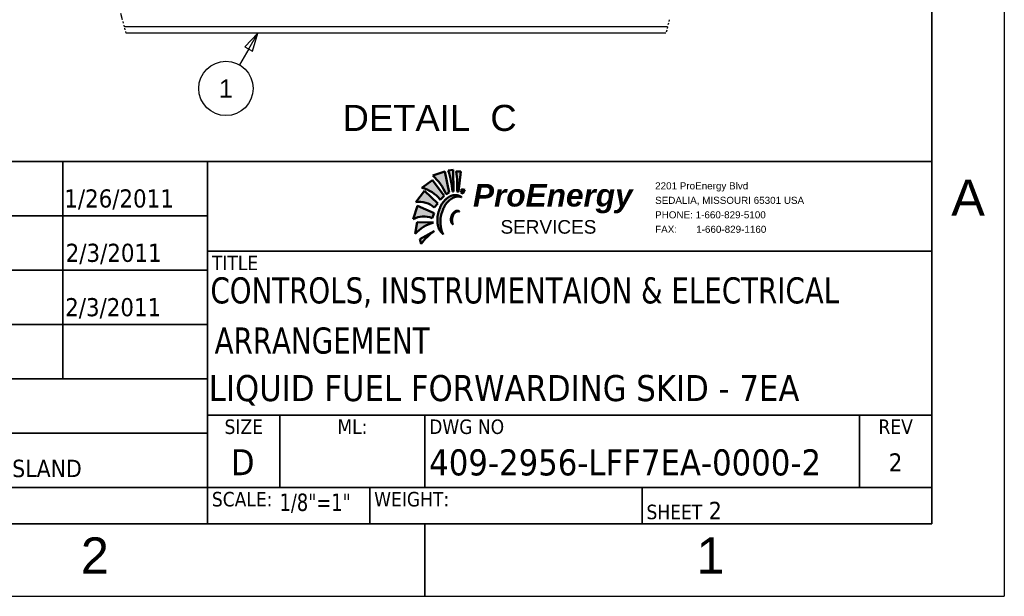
# Paper-space layout 'SHEET_2' of a CAD drawing. Header units: inches. Extents: x 2 to 369, y 6 to 267.
# Tile 45 of 64: x 216 to 270, y 6 to 38. Entities that reach past the tile are written whole.
import ezdxf
from ezdxf.enums import TextEntityAlignment as Align

# ---------------------------------------------------------------- set-up
doc = ezdxf.new("R2010")
doc.units = ezdxf.units.IN
doc.header["$LTSCALE"] = 8
doc.header["$MEASUREMENT"] = 0
doc.linetypes.add('DOUBLE_DASH_DOUBLE_DOT', pattern=[0.7400000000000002, 0.24, -0.06, 0.24, -0.06, 0.01, -0.06, 0.01, -0.06])
doc.layers.get('0').update_dxf_attribs({"lineweight": 25})
doc.layers.get('DEFPOINTS').update_dxf_attribs({"lineweight": 25})
for name, color, linetype, lineweight in [('BORDER', 7, 'Continuous', 25), ('BORDER_INFO', 7, 'Continuous', 25), ('BORDER_TEXT', 7, 'Continuous', 25), ('DIMEN', 7, 'Continuous', 25), ('Hatch (ANSI)', 7, 'Continuous', 18), ('PHANTOM', 7, 'DOUBLE_DASH_DOUBLE_DOT', 25), ('Title (ANSI)', 7, 'Continuous', 50), ('Title Block', 7, 'Continuous', 70)]:
    doc.layers.add(name, color=color, linetype=linetype, lineweight=lineweight)
doc.styles.add('Current-ANSI', font='arial.ttf')
doc.styles.add('DEFAULT-ANSIBigText', font='arial.ttf')
doc.styles.add('Note Text (ANSI)', font='tahoma.ttf')
doc.styles.get("Standard").update_dxf_attribs({"font": 'arial.ttf'})
doc.styles.add('Text Style148', font='tahoma.ttf')
doc.styles.add('Text Style149', font='tahoma.ttf')
doc.styles.add('Text Style153', font='arial.ttf')
doc.styles.add('Text Style154', font='tahoma.ttf')
doc.styles.add('Text Style190', font='tahoma.ttf', dxfattribs={"width": 0.8999999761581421})
doc.styles.add('Text Style211', font='tahoma.ttf', dxfattribs={"width": 0.8675208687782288})

# ---------------------------------------------------------------- blocks, each defined once
blk = doc.blocks.new('Borders ProEnergy ANSI-D')
at = {"layer": 'BORDER', "lineweight": 35}
for p, q in [((33.25, 20.75), (33.25, 1.249999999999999)), ((33.25, 1.25), (0.7500000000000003, 1.25)), ((29.75, 1.249999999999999), (29.75, 0.7500000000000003))]:
    blk.add_line(p, q, dxfattribs=at)
at = {"layer": 'DEFPOINTS'}
for p in [(33.75, 21.25), (0.2499999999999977, 0.7500000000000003)]:
    blk.add_line(p, (33.75, 0.7500000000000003), dxfattribs=at)
at = {"layer": 'BORDER_TEXT', "style": 'Text Style153'}
blk.add_text('A', height=0.2499999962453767, dxfattribs=at).set_placement((33.5, 3.374999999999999), align=Align.CENTER)
for s, p in [('2', (27.37499999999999, 0.906249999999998)), ('1', (31.62499999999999, 0.906249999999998))]:
    blk.add_text(s, height=0.2499999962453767, dxfattribs=at).set_placement(p)
blk = doc.blocks.new('Title Blocks PROSERVICES - NO WT')
at = {"layer": 'Hatch (ANSI)', "true_color": 0x800000}
h = blk.add_hatch(color=16, dxfattribs=at)
edge = h.paths.add_edge_path()
edge.add_arc((8.966519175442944, 7.013806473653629), 0.4801703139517, 25.96707678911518, 45.03386801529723)
edge.add_line((9.305850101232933, 7.353538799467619), (9.387460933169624, 7.380579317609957))
edge.add_line((9.387460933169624, 7.380579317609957), (9.418614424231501, 7.236458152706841))
edge.add_line((9.418614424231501, 7.236458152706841), (9.398214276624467, 7.22405125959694))
h = blk.add_hatch(color=16, dxfattribs=at)
edge = h.paths.add_edge_path()
edge.add_arc((8.746292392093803, 7.178595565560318), 0.6971458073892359, 5.201255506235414, 17.41018144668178)
edge.add_line((9.411499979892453, 7.387188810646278), (9.44625313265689, 7.392051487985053))
edge.add_line((9.44625313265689, 7.392051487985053), (9.44867947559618, 7.243548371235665))
edge.add_line((9.448679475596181, 7.243548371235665), (9.440567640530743, 7.241794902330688))
h = blk.add_hatch(color=16, dxfattribs=at)
edge = h.paths.add_edge_path()
edge.add_line((9.482671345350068, 7.240673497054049), (9.497411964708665, 7.3814581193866))
edge.add_line((9.497411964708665, 7.381458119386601), (9.465152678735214, 7.380342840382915))
edge.add_arc((8.980346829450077, 7.287077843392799), 0.4936953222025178, -5.262705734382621, 10.889299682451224, ccw=False)
edge.add_line((9.471961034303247, 7.241794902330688), (9.482671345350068, 7.240673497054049))
h = blk.add_hatch(color=16, dxfattribs=at)
edge = h.paths.add_edge_path()
edge.add_line((9.382425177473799, 7.213013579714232), (9.303733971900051, 7.321094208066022))
edge.add_line((9.303733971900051, 7.321094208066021), (9.228571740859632, 7.26772088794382))
edge.add_arc((9.1753759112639, 7.043305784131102), 0.2306337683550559, 38.13806457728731, 76.66461849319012, ccw=False)
edge.add_line((9.356775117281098, 7.185735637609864), (9.382425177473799, 7.213013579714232))
h = blk.add_hatch(color=16, dxfattribs=at)
edge = h.paths.add_edge_path()
edge.add_line((9.34059992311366, 7.160326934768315), (9.246486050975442, 7.247255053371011))
edge.add_line((9.246486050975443, 7.247255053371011), (9.188620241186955, 7.168659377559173))
edge.add_arc((9.214915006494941, 7.020055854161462), 0.1509119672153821, 48.48095640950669, 100.03438146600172, ccw=False)
edge.add_line((9.314949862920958, 7.133048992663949), (9.34059992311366, 7.160326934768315))
h = blk.add_hatch(color=16, dxfattribs=at)
edge = h.paths.add_edge_path()
edge.add_arc((9.512184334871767, 7.047018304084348), 0.1760479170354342, 161.0587916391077, 176.0106317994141)
edge.add_spline(control_points=[(9.336562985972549, 7.059266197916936), (9.336252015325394, 7.053681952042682), (9.336119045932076, 7.040913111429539), (9.33716680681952, 7.027341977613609), (9.338919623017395, 7.015347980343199), (9.34007580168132, 7.009307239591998)], knot_values=[0.66073586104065, 0.66073586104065, 0.66073586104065, 0.66073586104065, 0.66073586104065, 0.7106258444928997, 0.7711114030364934, 0.7711114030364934, 0.7711114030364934, 0.7711114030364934, 0.7711114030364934], degree=4, periodic=0)
edge.add_spline(control_points=[(9.340075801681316, 7.009307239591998), (9.34069439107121, 7.006075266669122), (9.342453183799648, 6.998045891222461), (9.344575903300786, 6.99111230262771), (9.347109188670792, 6.984948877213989), (9.34883604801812, 6.981384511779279)], knot_values=[0.7711114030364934, 0.7711114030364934, 0.7711114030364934, 0.7711114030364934, 0.7711114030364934, 0.8034729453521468, 0.8554842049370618, 0.8554842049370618, 0.8554842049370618, 0.8554842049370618, 0.8554842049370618], degree=4, periodic=0)
edge.add_arc((9.430152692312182, 7.022231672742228), 0.09099938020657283, 206.6713970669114, 219.775795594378)
edge.add_spline(control_points=[(9.360214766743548, 6.964011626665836), (9.363676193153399, 6.959950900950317), (9.367510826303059, 6.956114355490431), (9.37173798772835, 6.952411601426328), (9.376370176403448, 6.948826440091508)], knot_values=[0.9265603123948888, 0.9265603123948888, 0.9265603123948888, 0.9265603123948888, 0.9265603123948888, 1, 1, 1, 1, 1], degree=4, periodic=0)
edge.add_spline(control_points=[(9.376370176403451, 6.948826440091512), (9.373568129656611, 6.953628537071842), (9.371337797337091, 6.958171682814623), (9.369480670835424, 6.962577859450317), (9.367883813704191, 6.96700408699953)], knot_values=[0, 0, 0, 0, 0, 0.07411957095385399, 0.07411957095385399, 0.07411957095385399, 0.07411957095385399, 0.07411957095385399], degree=4, periodic=0)
edge.add_arc((9.480455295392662, 7.008489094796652), 0.1199722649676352, 191.4896469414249, 200.2299250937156, ccw=False)
edge.add_spline(control_points=[(9.362887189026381, 6.98459171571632), (9.362091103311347, 6.988216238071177), (9.360919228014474, 6.994336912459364), (9.359885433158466, 7.001138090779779), (9.359041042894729, 7.008971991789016), (9.358755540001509, 7.012061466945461)], knot_values=[0.1448794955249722, 0.1448794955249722, 0.1448794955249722, 0.1448794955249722, 0.1448794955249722, 0.1992235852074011, 0.2320987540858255, 0.2320987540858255, 0.2320987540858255, 0.2320987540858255, 0.2320987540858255], degree=4, periodic=0)
edge.add_arc((9.533088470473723, 7.036574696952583), 0.176047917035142, 172.5943208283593, 188.0039752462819, ccw=False)
edge.add_spline(control_points=[(9.358509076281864, 7.059266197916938), (9.359084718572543, 7.064521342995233), (9.360627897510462, 7.074091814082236), (9.363034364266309, 7.082624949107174), (9.366037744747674, 7.091972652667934), (9.367614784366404, 7.096669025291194)], knot_values=[0.3457965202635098, 0.3457965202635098, 0.3457965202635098, 0.3457965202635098, 0.3457965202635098, 0.3992331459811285, 0.4484703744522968, 0.4484703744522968, 0.4484703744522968, 0.4484703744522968, 0.4484703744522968], degree=4, periodic=0)
edge.add_spline(control_points=[(9.367614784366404, 7.096669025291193), (9.369555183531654, 7.102447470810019), (9.373883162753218, 7.114745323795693), (9.379048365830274, 7.128556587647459), (9.385584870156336, 7.140945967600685), (9.389097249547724, 7.146687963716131)], knot_values=[0.4484703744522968, 0.4484703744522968, 0.4484703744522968, 0.4484703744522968, 0.4484703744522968, 0.5090521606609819, 0.5705669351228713, 0.5705669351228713, 0.5705669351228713, 0.5705669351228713, 0.5705669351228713], degree=4, periodic=0)
edge.add_spline(control_points=[(9.389097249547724, 7.146687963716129), (9.391321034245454, 7.150323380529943), (9.397304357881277, 7.159214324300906), (9.40365700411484, 7.166525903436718), (9.409261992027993, 7.172304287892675), (9.412539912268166, 7.17545430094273)], knot_values=[0.5705669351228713, 0.5705669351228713, 0.5705669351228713, 0.5705669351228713, 0.5705669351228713, 0.6095136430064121, 0.671374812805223, 0.671374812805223, 0.671374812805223, 0.671374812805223, 0.671374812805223], degree=4, periodic=0)
edge.add_spline(control_points=[(9.412539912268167, 7.17545430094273), (9.414460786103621, 7.177300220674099), (9.418385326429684, 7.180897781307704), (9.422171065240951, 7.184055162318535), (9.426457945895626, 7.187299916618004), (9.428876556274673, 7.189029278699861)], knot_values=[0.671374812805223, 0.671374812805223, 0.671374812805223, 0.671374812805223, 0.671374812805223, 0.7076256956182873, 0.7476424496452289, 0.7476424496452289, 0.7476424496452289, 0.7476424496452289, 0.7476424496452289], degree=4, periodic=0)
edge.add_spline(control_points=[(9.428876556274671, 7.189029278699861), (9.431930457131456, 7.191212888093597), (9.438066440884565, 7.195323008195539), (9.445337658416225, 7.199598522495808), (9.453164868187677, 7.202901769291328), (9.456810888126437, 7.204163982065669)], knot_values=[0.7476424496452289, 0.7476424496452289, 0.7476424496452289, 0.7476424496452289, 0.7476424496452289, 0.7981703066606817, 0.840918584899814, 0.840918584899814, 0.840918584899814, 0.840918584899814, 0.840918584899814], degree=4, periodic=0)
edge.add_spline(control_points=[(9.456810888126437, 7.204163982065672), (9.46464283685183, 7.206875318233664), (9.472746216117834, 7.208425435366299), (9.480546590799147, 7.208344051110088), (9.487422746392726, 7.207482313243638)], knot_values=[0.840918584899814, 0.840918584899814, 0.840918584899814, 0.840918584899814, 0.840918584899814, 0.9327453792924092, 0.9327453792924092, 0.9327453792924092, 0.9327453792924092, 0.9327453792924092], degree=4, periodic=0)
edge.add_spline(control_points=[(9.487422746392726, 7.207482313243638), (9.492458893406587, 7.206851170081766), (9.496999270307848, 7.20580142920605), (9.500799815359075, 7.204667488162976), (9.503603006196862, 7.204163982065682)], knot_values=[0.9327453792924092, 0.9327453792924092, 0.9327453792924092, 0.9327453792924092, 0.9327453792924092, 1, 1, 1, 1, 1], degree=4, periodic=0)
edge.add_arc((9.459302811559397, 7.141634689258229), 0.07663171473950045, 54.68353204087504, 94.80028028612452)
edge.add_spline(control_points=[(9.452890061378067, 7.217997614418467), (9.448734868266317, 7.217609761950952), (9.440062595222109, 7.216127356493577), (9.431851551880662, 7.213328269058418), (9.424541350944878, 7.209903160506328), (9.420913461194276, 7.207957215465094)], knot_values=[0.1592324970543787, 0.1592324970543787, 0.1592324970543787, 0.1592324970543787, 0.1592324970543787, 0.2020377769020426, 0.2495258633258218, 0.2495258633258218, 0.2495258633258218, 0.2495258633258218, 0.2495258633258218], degree=4, periodic=0)
edge.add_spline(control_points=[(9.420913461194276, 7.207957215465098), (9.417561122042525, 7.206159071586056), (9.411621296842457, 7.202555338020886), (9.406242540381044, 7.198596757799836), (9.400792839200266, 7.194086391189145), (9.398214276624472, 7.191837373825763)], knot_values=[0.2495258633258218, 0.2495258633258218, 0.2495258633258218, 0.2495258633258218, 0.2495258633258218, 0.2934070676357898, 0.3318202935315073, 0.3318202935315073, 0.3318202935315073, 0.3318202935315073, 0.3318202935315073], degree=4, periodic=0)
edge.add_spline(control_points=[(9.39821427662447, 7.191837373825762), (9.394148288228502, 7.18829102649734), (9.387208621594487, 7.181767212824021), (9.379816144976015, 7.173988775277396), (9.372915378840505, 7.164427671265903), (9.370255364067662, 7.160326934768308)], knot_values=[0.3318202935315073, 0.3318202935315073, 0.3318202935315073, 0.3318202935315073, 0.3318202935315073, 0.3923919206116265, 0.433049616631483, 0.433049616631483, 0.433049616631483, 0.433049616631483, 0.433049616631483], degree=4, periodic=0)
edge.add_spline(control_points=[(9.370255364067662, 7.160326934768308), (9.366189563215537, 7.154059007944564), (9.358712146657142, 7.14054522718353), (9.352686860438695, 7.125051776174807), (9.347791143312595, 7.11084237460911), (9.345669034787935, 7.104163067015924)], knot_values=[0.433049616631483, 0.433049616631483, 0.433049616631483, 0.433049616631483, 0.433049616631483, 0.4951944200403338, 0.5551719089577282, 0.5551719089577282, 0.5551719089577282, 0.5551719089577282, 0.5551719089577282], degree=4, periodic=0)
h = blk.add_hatch(color=16, dxfattribs=at)
edge = h.paths.add_edge_path()
edge.add_line((9.512281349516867, 7.228106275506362), (9.52715275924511, 7.254226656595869))
edge.add_line((9.52715275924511, 7.254226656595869), (9.503292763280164, 7.259703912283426))
edge.add_arc((9.456303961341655, 7.255110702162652), 0.04721276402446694, -24.87487236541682, 5.582991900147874, ccw=False)
edge.add_line((9.499136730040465, 7.235251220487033), (9.512281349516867, 7.228106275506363))
h = blk.add_hatch(color=16, dxfattribs=at)
edge = h.paths.add_edge_path()
edge.add_arc((9.242283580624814, 6.921169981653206), 0.1495633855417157, 67.41772133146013, 119.2070680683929)
edge.add_line((9.169301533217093, 7.051718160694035), (9.198562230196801, 7.144828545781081))
edge.add_line((9.198562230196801, 7.144828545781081), (9.315138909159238, 7.093386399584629))
edge.add_line((9.315138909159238, 7.093386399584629), (9.299717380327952, 7.059266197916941))
h = blk.add_hatch(color=16, dxfattribs=at)
edge = h.paths.add_edge_path()
edge.add_spline(control_points=[(9.429910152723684, 7.048820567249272), (9.42992470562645, 7.047883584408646), (9.429998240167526, 7.045991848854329), (9.430147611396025, 7.044228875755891), (9.43036849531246, 7.042309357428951), (9.430509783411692, 7.041241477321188)], knot_values=[0.6791800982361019, 0.6791800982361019, 0.6791800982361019, 0.6791800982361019, 0.6791800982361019, 0.7133931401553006, 0.7517876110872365, 0.7517876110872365, 0.7517876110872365, 0.7517876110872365, 0.7517876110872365], degree=4, periodic=0)
edge.add_spline(control_points=[(9.430509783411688, 7.041241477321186), (9.430686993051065, 7.039902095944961), (9.431085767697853, 7.037272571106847), (9.43164642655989, 7.03429778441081), (9.43250507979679, 7.031382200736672), (9.432964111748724, 7.030080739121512)], knot_values=[0.7517876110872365, 0.7517876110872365, 0.7517876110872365, 0.7517876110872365, 0.7517876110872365, 0.7999436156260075, 0.8408039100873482, 0.8408039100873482, 0.8408039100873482, 0.8408039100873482, 0.8408039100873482], degree=4, periodic=0)
edge.add_arc((9.46279546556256, 7.041207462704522), 0.03183887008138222, 200.4548891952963, 220.2868849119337)
edge.add_spline(control_points=[(9.438508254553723, 7.020619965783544), (9.439910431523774, 7.019076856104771), (9.441385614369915, 7.017762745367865), (9.442816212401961, 7.016638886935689), (9.443978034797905, 7.015524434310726)], knot_values=[0.9280028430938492, 0.9280028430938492, 0.9280028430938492, 0.9280028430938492, 0.9280028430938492, 1, 1, 1, 1, 1], degree=4, periodic=0)
edge.add_spline(control_points=[(9.443978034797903, 7.015524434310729), (9.443144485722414, 7.016456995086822), (9.442426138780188, 7.017904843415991), (9.441784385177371, 7.019585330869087), (9.4412029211, 7.02136822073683)], knot_values=[0, 0, 0, 0, 0, 0.07129129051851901, 0.07129129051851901, 0.07129129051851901, 0.07129129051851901, 0.07129129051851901], degree=4, periodic=0)
edge.add_arc((9.48039534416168, 7.036399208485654), 0.0419759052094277, 188.6574161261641, 200.9827026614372, ccw=False)
edge.add_spline(control_points=[(9.438897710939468, 7.030080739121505), (9.438628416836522, 7.031329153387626), (9.438173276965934, 7.033652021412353), (9.437811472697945, 7.036038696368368), (9.437592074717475, 7.038787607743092), (9.437519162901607, 7.040111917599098)], knot_values=[0.1554362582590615, 0.1554362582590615, 0.1554362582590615, 0.1554362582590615, 0.1554362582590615, 0.2034983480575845, 0.2446264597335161, 0.2446264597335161, 0.2446264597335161, 0.2446264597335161, 0.2446264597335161], degree=4, periodic=0)
edge.add_arc((9.498810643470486, 7.046225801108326), 0.06159565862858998, 174.303535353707, 185.696464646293, ccw=False)
edge.add_spline(control_points=[(9.437519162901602, 7.052339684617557), (9.437574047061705, 7.05343683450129), (9.437692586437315, 7.054977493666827), (9.43789455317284, 7.056310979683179), (9.438319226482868, 7.058065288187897), (9.43850825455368, 7.05878155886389)], knot_values=[0.3426393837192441, 0.3426393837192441, 0.3426393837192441, 0.3426393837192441, 0.3426393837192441, 0.3878630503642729, 0.4141953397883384, 0.4141953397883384, 0.4141953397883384, 0.4141953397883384, 0.4141953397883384], degree=4, periodic=0)
edge.add_spline(control_points=[(9.43850825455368, 7.058781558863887), (9.439033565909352, 7.060772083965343), (9.440477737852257, 7.065479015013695), (9.442984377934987, 7.073078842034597), (9.445250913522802, 7.078746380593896), (9.446253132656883, 7.080939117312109)], knot_values=[0.4141953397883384, 0.4141953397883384, 0.4141953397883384, 0.4141953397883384, 0.4141953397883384, 0.4873730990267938, 0.5499910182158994, 0.5499910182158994, 0.5499910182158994, 0.5499910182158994, 0.5499910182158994], degree=4, periodic=0)
edge.add_spline(control_points=[(9.44625313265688, 7.080939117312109), (9.446852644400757, 7.082250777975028), (9.448297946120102, 7.085123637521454), (9.449659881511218, 7.087062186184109), (9.451228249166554, 7.088933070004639), (9.452253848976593, 7.090077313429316)], knot_values=[0.5499910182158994, 0.5499910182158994, 0.5499910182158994, 0.5499910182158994, 0.5499910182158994, 0.5874480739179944, 0.6426666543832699, 0.6426666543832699, 0.6426666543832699, 0.6426666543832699, 0.6426666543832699], degree=4, periodic=0)
edge.add_arc((9.493154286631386, 7.056680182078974), 0.05280354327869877, 126.8456429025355, 140.7667448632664, ccw=False)
edge.add_spline(control_points=[(9.46149004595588, 7.098936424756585), (9.462752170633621, 7.099934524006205), (9.465522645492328, 7.101933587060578), (9.468413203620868, 7.103536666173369), (9.471354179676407, 7.104647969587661), (9.472911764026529, 7.105101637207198)], knot_values=[0.7429392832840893, 0.7429392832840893, 0.7429392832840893, 0.7429392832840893, 0.7429392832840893, 0.7903025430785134, 0.8439197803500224, 0.8439197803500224, 0.8439197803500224, 0.8439197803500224, 0.8439197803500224], degree=4, periodic=0)
edge.add_spline(control_points=[(9.472911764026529, 7.105101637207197), (9.475461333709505, 7.105844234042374), (9.478000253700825, 7.106221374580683), (9.480448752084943, 7.106242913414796), (9.482671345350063, 7.106037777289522)], knot_values=[0.8439197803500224, 0.8439197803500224, 0.8439197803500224, 0.8439197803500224, 0.8439197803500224, 0.9316844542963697, 0.9316844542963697, 0.9316844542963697, 0.9316844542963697, 0.9316844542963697], degree=4, periodic=0)
edge.add_spline(control_points=[(9.482671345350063, 7.106037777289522), (9.484401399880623, 7.105878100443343), (9.485994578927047, 7.105581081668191), (9.487386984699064, 7.105207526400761), (9.488494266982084, 7.104861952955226)], knot_values=[0.9316844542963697, 0.9316844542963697, 0.9316844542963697, 0.9316844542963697, 0.9316844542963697, 1, 1, 1, 1, 1], degree=4, periodic=0)
edge.add_spline(control_points=[(9.488494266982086, 7.104861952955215), (9.487383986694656, 7.105541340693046), (9.486031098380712, 7.106402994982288), (9.484449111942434, 7.10725703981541), (9.482671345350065, 7.107988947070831)], knot_values=[0, 0, 0, 0, 0, 0.06769824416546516, 0.06769824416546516, 0.06769824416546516, 0.06769824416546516, 0.06769824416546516], degree=4, periodic=0)
edge.add_arc((9.47299451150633, 7.082984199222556), 0.02681191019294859, 68.84356964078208, 92.20903897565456)
edge.add_spline(control_points=[(9.471961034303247, 7.109776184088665), (9.470081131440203, 7.10966010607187), (9.466499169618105, 7.109090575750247), (9.462848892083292, 7.107831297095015), (9.45938261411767, 7.106027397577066), (9.457838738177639, 7.105101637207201)], knot_values=[0.1544700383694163, 0.1544700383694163, 0.1544700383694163, 0.1544700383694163, 0.1544700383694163, 0.2092160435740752, 0.2560332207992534, 0.2560332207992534, 0.2560332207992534, 0.2560332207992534, 0.2560332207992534], degree=4, periodic=0)
edge.add_arc((9.485840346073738, 7.060334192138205), 0.05280354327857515, 122.0255846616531, 153.6863660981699)
edge.add_spline(control_points=[(9.438508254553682, 7.083741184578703), (9.43739673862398, 7.081508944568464), (9.435212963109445, 7.076570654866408), (9.433121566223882, 7.070690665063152), (9.431725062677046, 7.065092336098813), (9.431194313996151, 7.062435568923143)], knot_values=[0.4568216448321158, 0.4568216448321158, 0.4568216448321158, 0.4568216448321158, 0.4568216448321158, 0.5191163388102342, 0.5818009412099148, 0.5818009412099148, 0.5818009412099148, 0.5818009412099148, 0.5818009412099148], degree=4, periodic=0)
edge.add_spline(control_points=[(9.431194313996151, 7.062435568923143), (9.430892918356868, 7.060926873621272), (9.43021810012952, 7.056932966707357), (9.42994574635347, 7.053413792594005), (9.429883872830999, 7.050512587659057), (9.429910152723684, 7.048820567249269)], knot_values=[0.5818009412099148, 0.5818009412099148, 0.5818009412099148, 0.5818009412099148, 0.5818009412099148, 0.6173975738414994, 0.6791800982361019, 0.6791800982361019, 0.6791800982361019, 0.6791800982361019, 0.6791800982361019], degree=4, periodic=0)
h = blk.add_hatch(color=16, dxfattribs=at)
edge = h.paths.add_edge_path()
edge.add_arc((9.375067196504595, 6.782615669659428), 0.2542326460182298, 105.1500126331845, 138.8023500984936)
edge.add_line((9.183771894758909, 6.950068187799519), (9.196863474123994, 7.032149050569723))
edge.add_line((9.196863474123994, 7.032149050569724), (9.308624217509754, 7.028012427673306))
h = blk.add_hatch(color=16, dxfattribs=at)
edge = h.paths.add_edge_path()
edge.add_arc((9.55378602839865, 6.632940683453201), 0.4127371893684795, 125.3618273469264, 143.0778917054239)
edge.add_line((9.223822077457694, 6.880883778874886), (9.21453518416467, 6.913620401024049))
edge.add_line((9.21453518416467, 6.913620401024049), (9.314919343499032, 6.969533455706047))
at = {"color": 16, "true_color": 0x7f0000}
for p, q in [((9.387460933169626, 7.380579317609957), (9.305850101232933, 7.353538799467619)), ((9.418614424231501, 7.236458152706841), (9.387460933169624, 7.380579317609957)), ((9.44625313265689, 7.392051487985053), (9.41144559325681, 7.387181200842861)), ((9.497411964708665, 7.381458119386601), (9.46472630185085, 7.380328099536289)), ((9.482671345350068, 7.240673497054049), (9.497411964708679, 7.381458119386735)), ((9.303733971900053, 7.321094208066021), (9.228571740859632, 7.26772088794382)), ((9.382425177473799, 7.213013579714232), (9.303733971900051, 7.321094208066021)), ((9.246486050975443, 7.247255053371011), (9.188620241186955, 7.168659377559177)), ((9.34059992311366, 7.160326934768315), (9.246486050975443, 7.247255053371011)), ((9.356775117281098, 7.185735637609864), (9.382425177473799, 7.213013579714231)), ((9.398214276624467, 7.22405125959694), (9.418614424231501, 7.236458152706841)), ((9.471961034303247, 7.241794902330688), (9.482671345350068, 7.240673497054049)), ((9.499136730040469, 7.235251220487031), (9.512281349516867, 7.228106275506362)), ((9.52715275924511, 7.254226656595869), (9.503292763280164, 7.259703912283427)), ((9.512281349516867, 7.228106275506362), (9.52715275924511, 7.254226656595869)), ((9.198562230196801, 7.144828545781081), (9.169301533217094, 7.051718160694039)), ((9.315138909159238, 7.093386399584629), (9.198562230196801, 7.144828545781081)), ((9.314949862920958, 7.133048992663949), (9.34059992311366, 7.160326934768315)), ((9.299717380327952, 7.059266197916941), (9.315138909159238, 7.093386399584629)), ((9.196863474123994, 7.032149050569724), (9.183771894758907, 6.950068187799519)), ((9.308624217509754, 7.028012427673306), (9.196863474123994, 7.032149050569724)), ((9.308290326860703, 7.028024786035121), (9.308624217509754, 7.028012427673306)), ((9.314919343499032, 6.969533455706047), (9.21453518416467, 6.913620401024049)), ((9.314609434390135, 6.969408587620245), (9.314919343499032, 6.969533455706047)), ((9.214535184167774, 6.913620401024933), (9.223822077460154, 6.880883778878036))]:
    blk.add_line(p, q, dxfattribs=at)
for centre, radius, start, end in [((8.966519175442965, 7.013806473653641), 0.4801703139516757, 25.96707678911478, 45.03386801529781), ((9.1753759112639, 7.043305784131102), 0.2306337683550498, 38.13806457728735, 76.66461849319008), ((9.496017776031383, 7.07689820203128), 0.1509189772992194, 122.0255846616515, 164.8883941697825), ((9.459302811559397, 7.141634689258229), 0.07663171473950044, 54.68353204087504, 124.4205371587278), ((9.480206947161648, 7.131191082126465), 0.0766317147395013, 72.22347513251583, 124.4205371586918), ((9.214915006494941, 7.020055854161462), 0.1509119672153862, 48.48095640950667, 100.0343814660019), ((9.516921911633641, 7.066454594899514), 0.1509189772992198, 122.0255846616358, 164.8883941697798), ((9.242283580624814, 6.921169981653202), 0.149563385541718, 67.41772133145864, 119.2070680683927), ((9.512184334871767, 7.047018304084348), 0.1760479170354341, 156.8453747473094, 191.761695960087), ((9.533088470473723, 7.036574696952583), 0.176047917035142, 156.8453747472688, 191.7616959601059), ((9.491496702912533, 7.049879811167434), 0.06159565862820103, 156.845374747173, 191.7616959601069), ((9.485840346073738, 7.060334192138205), 0.05280354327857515, 122.0255846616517, 164.8883941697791), ((9.498810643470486, 7.046225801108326), 0.06159565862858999, 156.8453747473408, 191.7616959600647), ((9.493154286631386, 7.056680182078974), 0.05280354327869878, 122.0255846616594, 164.8883941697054), ((9.47299451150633, 7.082984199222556), 0.02681191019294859, 54.68353204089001, 124.4205371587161), ((9.480308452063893, 7.079330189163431), 0.02681191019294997, 72.22347513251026, 124.4205371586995), ((9.375863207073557, 6.781668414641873), 0.2554555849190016, 105.3383793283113, 138.7600817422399), ((9.430152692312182, 7.022231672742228), 0.09099938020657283, 187.0058509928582, 233.7705274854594), ((9.46279546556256, 7.041207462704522), 0.03183887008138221, 187.0058509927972, 233.7705274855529), ((9.48039534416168, 7.036399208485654), 0.04197590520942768, 183.7278534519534, 209.8217758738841), ((9.556388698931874, 6.630633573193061), 0.4162039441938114, 125.5149500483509, 143.0392185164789), ((9.480455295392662, 7.008489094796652), 0.1199722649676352, 183.7278534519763, 209.8217758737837)]:
    blk.add_arc(centre, radius, start, end, dxfattribs=at)
at = {"layer": 'BORDER', "lineweight": 35}
for p, q in [((12.75001003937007, 7.449984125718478), (5.000010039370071, 7.449984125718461)), ((6.750013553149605, 5.94998412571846), (6.750013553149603, 7.449984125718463)), ((7.750010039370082, 4.949984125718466), (7.750010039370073, 7.449984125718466)), ((12.75001003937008, 4.949984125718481), (12.75001003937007, 7.449984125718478)), ((5.000010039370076, 7.074984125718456), (7.750010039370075, 7.074984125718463)), ((7.750010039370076, 6.829987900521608), (12.75001003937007, 6.829987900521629)), ((5.000010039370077, 6.699984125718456), (7.750010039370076, 6.699984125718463)), ((5.000010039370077, 6.324984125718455), (7.750010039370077, 6.324984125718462)), ((5.000010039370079, 5.949984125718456), (7.750010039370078, 5.949984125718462)), ((8.25001003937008, 5.199984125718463), (8.25001003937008, 5.699985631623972)), ((9.25001003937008, 5.199984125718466), (9.25001003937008, 5.699985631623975)), ((5.000010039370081, 5.574984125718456), (7.750010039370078, 5.574984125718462)), ((7.75001003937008, 5.199984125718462), (5.000010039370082, 5.199984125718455)), ((12.75001003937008, 5.199984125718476), (7.75001003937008, 5.199984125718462)), ((5.000010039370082, 4.949984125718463), (12.75001003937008, 4.949984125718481))]:
    blk.add_line(p, q, dxfattribs=at)
at = {"layer": 'Title (ANSI)'}
for p, q in [((9.305850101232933, 7.353538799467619), (9.387460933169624, 7.380579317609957)), ((9.387460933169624, 7.380579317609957), (9.418614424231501, 7.236458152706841)), ((9.44625313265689, 7.392051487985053), (9.411499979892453, 7.387188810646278)), ((9.44625313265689, 7.392051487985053), (9.448679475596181, 7.243548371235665)), ((9.465152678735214, 7.380342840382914), (9.497411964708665, 7.381458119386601)), ((9.497411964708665, 7.381458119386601), (9.482671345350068, 7.240673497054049)), ((9.228571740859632, 7.26772088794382), (9.303733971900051, 7.321094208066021)), ((9.303733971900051, 7.321094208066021), (9.382425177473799, 7.213013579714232)), ((9.188620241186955, 7.168659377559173), (9.246486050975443, 7.247255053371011)), ((9.246486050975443, 7.247255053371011), (9.34059992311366, 7.160326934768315)), ((9.382425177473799, 7.213013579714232), (9.356775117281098, 7.185735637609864)), ((9.418614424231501, 7.236458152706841), (9.398214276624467, 7.22405125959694)), ((9.440567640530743, 7.241794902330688), (9.448679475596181, 7.243548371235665)), ((9.482671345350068, 7.240673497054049), (9.471961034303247, 7.241794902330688)), ((9.512281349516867, 7.228106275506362), (9.499136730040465, 7.235251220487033)), ((9.503292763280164, 7.259703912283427), (9.52715275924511, 7.254226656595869)), ((9.52715275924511, 7.254226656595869), (9.512281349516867, 7.228106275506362)), ((9.169301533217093, 7.051718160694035), (9.198562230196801, 7.144828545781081)), ((9.198562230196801, 7.144828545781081), (9.315138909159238, 7.093386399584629)), ((9.34059992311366, 7.160326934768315), (9.314949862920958, 7.133048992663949)), ((9.315138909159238, 7.093386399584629), (9.299717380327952, 7.059266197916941)), ((9.183771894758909, 6.950068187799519), (9.196863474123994, 7.032149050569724)), ((9.196863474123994, 7.032149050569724), (9.308624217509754, 7.028012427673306)), ((9.21453518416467, 6.913620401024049), (9.314919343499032, 6.969533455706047)), ((9.223822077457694, 6.880883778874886), (9.21453518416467, 6.913620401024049))]:
    blk.add_line(p, q, dxfattribs=at)
at = {"layer": 'Title (ANSI)', "lineweight": 35}
for p, q in [((12.75001003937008, 5.699985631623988), (7.750010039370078, 5.699985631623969)), ((12.25001003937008, 5.199984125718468), (12.25001003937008, 5.699985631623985)), ((8.870017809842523, 5.199984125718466), (8.870017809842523, 4.949984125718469)), ((10.75001003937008, 5.199984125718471), (10.75001003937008, 4.949984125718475))]:
    blk.add_line(p, q, dxfattribs=at)
at = {"layer": 'Title (ANSI)'}
for centre, radius, start, end in [((8.966519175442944, 7.013806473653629), 0.4801703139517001, 25.96707678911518, 45.03386801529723), ((8.746292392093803, 7.178595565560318), 0.6971458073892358, 5.201255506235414, 17.41018144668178), ((8.980346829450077, 7.287077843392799), 0.4936953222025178, 354.7372942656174, 10.88929968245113), ((9.1753759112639, 7.043305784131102), 0.2306337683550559, 38.13806457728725, 76.66461849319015), ((9.456303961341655, 7.255110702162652), 0.04721276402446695, 335.1251276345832, 5.582991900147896), ((9.214915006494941, 7.020055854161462), 0.1509119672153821, 48.48095640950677, 100.0343814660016), ((9.242283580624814, 6.921169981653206), 0.1495633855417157, 67.41772133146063, 119.2070680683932), ((9.375067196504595, 6.782615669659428), 0.2542326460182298, 105.1500126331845, 138.8023500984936), ((9.55378602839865, 6.632940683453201), 0.4127371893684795, 125.3618273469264, 143.0778917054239)]:
    blk.add_arc(centre, radius, start, end, dxfattribs=at)
for points, knots in [([(9.50360300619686, 7.204163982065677), (9.496507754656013, 7.209380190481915), (9.4674837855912, 7.22663317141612), (9.42423365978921, 7.213913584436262), (9.396214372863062, 7.190941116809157), (9.364060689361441, 7.160092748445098), (9.34436575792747, 7.101424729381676), (9.33371395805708, 7.066568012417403), (9.338783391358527, 6.998172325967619), (9.349992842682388, 6.973786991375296), (9.3639742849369, 6.958420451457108), (9.376370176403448, 6.948826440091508)], [0, 0, 0, 0, 0, 0.2020377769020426, 0.2934070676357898, 0.3923919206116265, 0.4951944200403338, 0.6050171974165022, 0.7106258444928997, 0.8034729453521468, 1, 1, 1, 1, 1]), ([(9.503603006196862, 7.204163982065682), (9.495190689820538, 7.205674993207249), (9.469992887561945, 7.216088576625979), (9.430672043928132, 7.191777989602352), (9.411724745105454, 7.17561166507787), (9.383283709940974, 7.145262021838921), (9.366940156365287, 7.093468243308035), (9.35619512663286, 7.065748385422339), (9.357835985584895, 7.001538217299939), (9.36383983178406, 6.97795497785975), (9.3688386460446, 6.961733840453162), (9.376370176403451, 6.948826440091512)], [0, 0, 0, 0, 0, 0.2018296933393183, 0.2923743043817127, 0.3904863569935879, 0.4909478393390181, 0.6007668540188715, 0.7071887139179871, 0.8007764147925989, 1, 1, 1, 1, 1]), ([(9.488494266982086, 7.104861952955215), (9.485063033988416, 7.106961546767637), (9.476641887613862, 7.112587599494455), (9.459733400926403, 7.108992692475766), (9.444932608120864, 7.094648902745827), (9.438156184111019, 7.084962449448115), (9.430451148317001, 7.064231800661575), (9.429565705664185, 7.049214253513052), (9.43050126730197, 7.040052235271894), (9.433151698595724, 7.023161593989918), (9.440749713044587, 7.018621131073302), (9.443978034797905, 7.015524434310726)], [0, 0, 0, 0, 0, 0.2092160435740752, 0.3064968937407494, 0.4133296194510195, 0.5191163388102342, 0.6173975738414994, 0.7133931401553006, 0.7999436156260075, 1, 1, 1, 1, 1]), ([(9.443978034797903, 7.015524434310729), (9.441598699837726, 7.018186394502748), (9.439551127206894, 7.027936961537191), (9.436915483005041, 7.03457846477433), (9.437570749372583, 7.055077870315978), (9.437649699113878, 7.056838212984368), (9.446360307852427, 7.083814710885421), (9.450985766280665, 7.088712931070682), (9.463562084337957, 7.102556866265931), (9.476240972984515, 7.107849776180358), (9.485095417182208, 7.105922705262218), (9.488494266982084, 7.104861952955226)], [0, 0, 0, 0, 0, 0.2034983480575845, 0.2892243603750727, 0.3878630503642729, 0.4873730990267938, 0.5874480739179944, 0.694879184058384, 0.7903025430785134, 1, 1, 1, 1, 1])]:
    blk.add_open_spline(points, degree=4, knots=knots, dxfattribs=at)
at = {"attachment_point": 1}
for s, insert, char_height, width, line_spacing_factor in [('\\fArial|b1|i1;\\H0.1560;ProEnergy', (9.582332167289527, 7.294943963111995), 0.1559999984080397, 1.269039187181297, 0.6324599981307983), ('\\fArial|b0|i0;\\H0.0487;2201 ProEnergy Blvd\\PSEDALIA, MISSOURI 65301 USA\\PPHONE: 1-660-829-5100\\PFAX:       1-660-829-1160', (10.83958035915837, 7.305976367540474), 0.04874999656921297, 1.130862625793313, 1.230769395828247)]:
    blk.add_mtext(s, dxfattribs=dict(at, insert=insert, char_height=char_height, width=width, line_spacing_factor=line_spacing_factor))
at = {"color": 16, "true_color": 0x800000, "insert": (9.77220130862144, 7.045357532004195), "char_height": 0.09374999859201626, "width": 0.7194346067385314, "attachment_point": 1, "line_spacing_factor": 0.6324599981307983}
blk.add_mtext('\\fArial|b0|i0;\\H0.0937;SERVICES', dxfattribs=at)
at = {"layer": 'BORDER_INFO', "style": 'Text Style154'}
for s, p in [('SIZE', (8.00001003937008, 5.669985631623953)), ('ML:', (8.750010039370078, 5.669985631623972)), ('REV', (12.50001003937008, 5.669985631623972))]:
    blk.add_text(s, height=0.1000000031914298, dxfattribs=at).set_placement(p, align=Align.TOP_CENTER)
for s, p in [('DWG NO', (9.28001003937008, 5.66998563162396)), ('SCALE:', (7.780010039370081, 5.169984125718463)), ('WEIGHT:', (8.900017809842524, 5.169984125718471))]:
    blk.add_text(s, height=0.1000000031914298, dxfattribs=at).set_placement(p, align=Align.TOP_LEFT)
at = {"layer": 'BORDER_INFO', "insert": (10.78001003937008, 4.979984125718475), "char_height": 0.1200000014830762, "attachment_point": 7, "style": 'Note Text (ANSI)'}
blk.add_mtext('\\fTahoma|b0|i0;\\H0.1000;SHEET\\fTahoma|b0|i0;\\H0.1200; 2 ', dxfattribs=at)
at = {"layer": 'Title (ANSI)', "style": 'Text Style154'}
blk.add_text('TITLE', height=0.1000000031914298, dxfattribs=at).set_placement((7.780010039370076, 6.799987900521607), align=Align.TOP_LEFT)
at = {"layer": 'Title (ANSI)', "style": 'Text Style148'}
blk.add_text('409-2956-LFF7EA-0000-2 ', height=0.1799999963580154, dxfattribs=at).set_placement((9.280010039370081, 5.229984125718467), align=Align.BOTTOM_LEFT)
at = {"layer": 'Title (ANSI)'}
for tag, p, height, style in [('AUTHOR_001', (5.023545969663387, 7.107586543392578), 0.1249999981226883, 'Text Style149'), ('CREATION_DATE_001', (6.761041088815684, 7.132183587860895), 0.1249999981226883, 'Text Style149'), ('CHECKED_DATE_001', (6.770863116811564, 6.75718358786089), 0.1249999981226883, 'Text Style149'), ('CHECKED_BY_001', (5.030010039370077, 6.732586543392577), 0.1249999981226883, 'Text Style149'), ('ENG_APPROVED_BY_001', (5.01733374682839, 6.357586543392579), 0.1249999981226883, 'Text Style149'), ('ENG_APPROVAL_DATE_001', (6.767293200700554, 6.382183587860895), 0.1249999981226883, 'Text Style149'), ('SUBJECT_001', (7.758609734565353, 5.796534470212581), 0.1799999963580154, 'Text Style148'), ('PROJECT_001', (5.032327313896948, 5.652910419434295), 0.1200000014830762, 'Note Text (ANSI)'), ('Sheet_Size_001', (7.910795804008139, 5.284984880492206), 0.1799999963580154, 'Text Style148'), ('Sheet_Revision_001', (12.45228505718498, 5.311183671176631), 0.1249999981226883, 'Text Style149'), ('COMPANY_001', (5.028922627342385, 5.272135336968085), 0.1200000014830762, 'Note Text (ANSI)')]:
    blk.add_attdef(tag, p, '', height=height, dxfattribs=dict(at, style=style))
for tag, p, height, style, width in [('TITLE_001', (7.769682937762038, 6.47051191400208), 0.1799999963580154, 'Text Style190', 0.9), ('DESCRIPTION_001', (7.798735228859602, 6.124607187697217), 0.1799999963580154, 'Text Style190', 0.9), ('SCALE_001', (8.246996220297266, 5.038835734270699), 0.1200000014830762, 'Text Style211', 0.8675)]:
    blk.add_attdef(tag, p, '', height=height, dxfattribs=dict(at, style=style, width=width))
at = {"layer": 'Title (ANSI)', "style": 'Note Text (ANSI)'}
for tag, p in [('MFG_APPROVED_BY', (5.03001003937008, 6.100741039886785)), ('MFG_APPROVED_DATE', (6.780013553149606, 6.101815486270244)), ('COST_CENTER', (5.558745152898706, 5.144255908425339))]:
    blk.add_attdef(tag, text='', height=0.1200000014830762, dxfattribs=at).set_placement(p, align=Align.TOP_LEFT)
blk.add_attdef('ML', text='', height=0.1200000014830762, dxfattribs=at).set_placement((8.768538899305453, 5.391051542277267), align=Align.MIDDLE_CENTER)
blk = doc.blocks.new('Balloon55')
at = {"layer": 'DIMEN', "linetype": 'Continuous', "lineweight": 25}
for p, q in [((28.59659994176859, 4.634146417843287), (28.50703664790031, 4.541518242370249)), ((28.53409994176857, 4.525893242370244), (28.59659994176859, 4.634146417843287)), ((28.56116323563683, 4.510268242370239), (28.59659994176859, 4.634146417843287)), ((28.53409994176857, 4.525893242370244), (28.4706265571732, 4.415954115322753)), ((28.50703664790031, 4.541518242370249), (28.56116323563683, 4.510268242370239))]:
    blk.add_line(p, q, dxfattribs=at)
at = {"layer": 'DIMEN', "linetype": 'Continuous', "lineweight": 25, "flags": 128}
blk.add_lwpolyline([(28.56116407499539, 4.510268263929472), (28.59659870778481, 4.634146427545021), (28.50703742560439, 4.541518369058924), (28.56116407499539, 4.510268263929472)], dxfattribs=at)
at = {"layer": 'DIMEN'}
blk.add_circle((28.37687655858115, 4.253574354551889), 0.1874999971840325, dxfattribs=at)
blk.add_solid([(28.56116407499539, 4.510268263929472), (28.59659870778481, 4.634146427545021), (28.50703742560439, 4.541518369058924), (28.56116407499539, 4.510268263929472)], dxfattribs=at)
at = {"layer": 'DIMEN', "insert": (28.37687655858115, 4.253574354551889), "char_height": 0.1249999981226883, "attachment_point": 5, "style": 'Current-ANSI'}
blk.add_mtext('1', dxfattribs=at)

psp = doc.layouts.new('SHEET_2')

# ---------------------------------------------------------------- linework, layer by layer
for p, q in [((251.4010324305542, 37.43317134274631), (221.4121723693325, 37.4331713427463)), ((251.3167947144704, 37.07317134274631), (221.5064919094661, 37.0731713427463))]:
    psp.add_line(p, q)
at = {"layer": 'PHANTOM', "ltscale": 0.1850060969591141}
psp.add_line((221.3099928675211, 37.82317134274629), (220.6045547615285, 40.5156963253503), dxfattribs=at)
at = {"layer": 'PHANTOM', "ltscale": 0.04133114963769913}
psp.add_line((221.4121723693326, 37.43317134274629), (221.3099928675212, 37.82317134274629), dxfattribs=at)
at = {"layer": 'PHANTOM', "ltscale": 0.04119282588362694}
psp.add_line((251.4922899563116, 37.8231713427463), (251.4010324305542, 37.4331713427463), dxfattribs=at)
at = {"layer": 'PHANTOM', "ltscale": 0.02464933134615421}
psp.add_line((221.5064919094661, 37.07317134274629), (221.4121723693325, 37.43317134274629), dxfattribs=at)
at = {"layer": 'PHANTOM', "ltscale": 0.02448795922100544}
psp.add_line((251.4010324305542, 37.43317134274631), (251.3167947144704, 37.07317134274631), dxfattribs=at)

# ---------------------------------------------------------------- block references
at = {"xscale": 8, "yscale": 8, "zscale": 8}
psp.add_blockref('Borders ProEnergy ANSI-D', (0, 0), dxfattribs=at)
ref = psp.add_blockref('Title Blocks PROSERVICES - NO WT', (163.9999196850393, -29.5998730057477), dxfattribs=dict(xscale=8, yscale=8, zscale=8))
ref.add_attrib('CREATION_DATE_001', '1/26/2011', (218.0882483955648, 27.45759569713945), dxfattribs={"layer": 'Title (ANSI)', "height": 0.9999999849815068, "style": 'Text Style149'})
ref.add_attrib('CHECKED_DATE_001', '2/3/2011', (218.1668246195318, 24.45759569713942), dxfattribs={"layer": 'Title (ANSI)', "height": 0.9999999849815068, "style": 'Text Style149'})
ref.add_attrib('TITLE_001', 'CONTROLS, INSTRUMENTAION & ELECTRICAL', (226.1573831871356, 22.16422230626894), dxfattribs={"layer": 'Title (ANSI)', "height": 1.439999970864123, "style": 'Text Style190', "width": 0.9})
ref.add_attrib('Sheet_Size_001', 'D', (227.2862861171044, 12.68000603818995), dxfattribs={"layer": 'Title (ANSI)', "height": 1.439999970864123, "style": 'Text Style148'})
ref.add_attrib('Sheet_Revision_001', '2', (263.6182001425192, 12.88959636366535), dxfattribs={"layer": 'Title (ANSI)', "height": 0.9999999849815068, "style": 'Text Style149'})
ref.add_attrib('SCALE_001', '1/8"=1"', (229.9758894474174, 10.71081286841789), dxfattribs={"layer": 'Title (ANSI)', "height": 0.9600000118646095, "style": 'Text Style211', "width": 0.8675})
ref.add_attrib('ENG_APPROVAL_DATE_001', '2/3/2011', (218.1382652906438, 21.45759569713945), dxfattribs={"layer": 'Title (ANSI)', "height": 0.9999999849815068, "style": 'Text Style149'})
ref.add_attrib('SUBJECT_001', 'LIQUID FUEL FORWARDING SKID - 7EA', (226.0687975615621, 16.77240275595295), dxfattribs={"layer": 'Title (ANSI)', "height": 1.439999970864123, "style": 'Text Style148'})
ref.add_attrib('COMPANY_001', 'EDC - MARGARITA ISLAND', (204.2313007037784, 12.57720968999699), dxfattribs={"layer": 'Title (ANSI)', "height": 0.9600000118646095, "style": 'Note Text (ANSI)'})
ref.add_attrib('DESCRIPTION_001', 'ARRANGEMENT', (226.3898015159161, 19.39698449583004), dxfattribs={"layer": 'Title (ANSI)', "height": 1.439999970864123, "style": 'Text Style190', "width": 0.9})
at = {"layer": 'DIMEN', "xscale": 8, "yscale": 8, "zscale": 8}
psp.add_blockref('Balloon55', (0, 0), dxfattribs=at)

# ---------------------------------------------------------------- texts
at = {"layer": 'Title Block', "color": 7, "insert": (233.4576635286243, 31.6622068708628), "char_height": 1.439999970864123, "attachment_point": 7, "style": 'DEFAULT-ANSIBigText'}
psp.add_mtext('DETAIL  C', dxfattribs=at)

doc.saveas('drawing.dxf')
